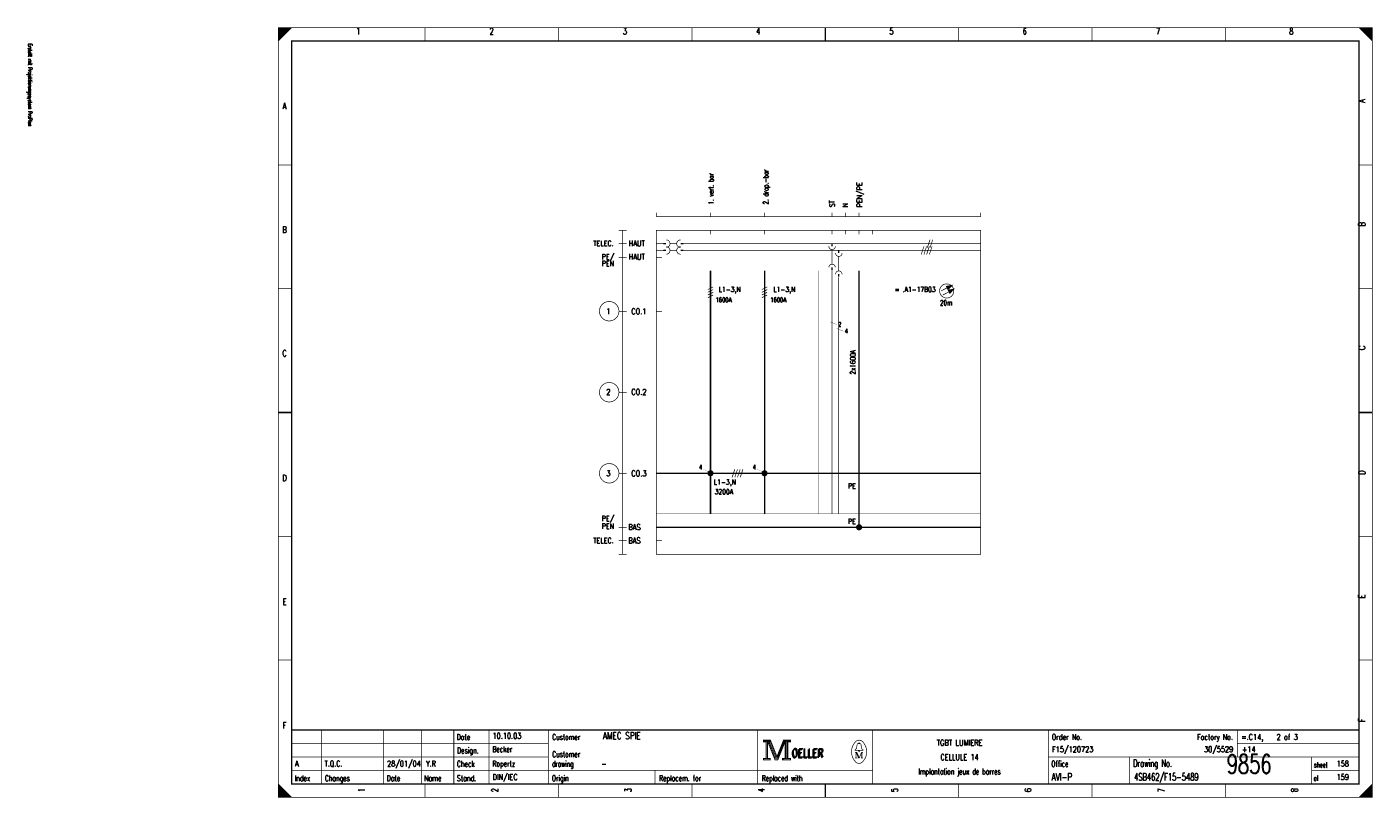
# Model space of a CAD drawing. Header units: centimetres. Extents: x 0 to 491, y -1040 to 69.
# Tile 137 of 181: x 391 to 441, y -600 to -571. Entities that reach past the tile are written whole.
import ezdxf
from ezdxf.enums import TextEntityAlignment as Align

# ---------------------------------------------------------------- set-up
doc = ezdxf.new("R2010")
doc.units = ezdxf.units.CM
doc.header["$MEASUREMENT"] = 0
doc.linetypes.add('GESTRICHELT', pattern=[3.75, 3, -0.75])
doc.linetypes.add('STRICH-PUNKT', pattern=[4.7, 3, -0.75, 0.2, -0.75])
doc.layers.get('0').update_dxf_attribs({"color": 9, "linetype": 'CONTINUOUS'})
doc.layers.add('1', color=7, linetype='CONTINUOUS')
doc.styles.get("Standard").update_dxf_attribs({"font": 'romans.shx', "bigfont": 'TXT.shx'})

msp = doc.modelspace()

# ---------------------------------------------------------------- linework, layer by layer
at = {"color": 0, "const_width": 0.025, "flags": 128}
for points in [[(400, -585.75), (400, -571.5), (440.5, -571.5), (440.5, -600), (400, -600), (400, -585.75)], [(400, -571.5), (400.5, -571.5), (400, -572), (400, -571.5)], [(400.025, -571.5), (400.025, -571.975), (400.05, -571.95), (400.05, -571.5), (400.075, -571.5), (400.075, -571.925), (400.1, -571.9), (400.1, -571.5), (400.125, -571.5), (400.125, -571.875), (400.15, -571.85), (400.15, -571.5), (400.175, -571.5), (400.175, -571.825), (400.2, -571.8)], [(400.2, -571.8), (400.2, -571.5), (400.225, -571.5), (400.225, -571.775), (400.25, -571.75), (400.25, -571.5), (400.275, -571.5), (400.275, -571.725), (400.3, -571.7), (400.3, -571.5), (400.325, -571.5), (400.325, -571.675), (400.35, -571.65), (400.35, -571.5), (400.375, -571.5)], [(400.375, -571.5), (400.375, -571.625), (400.4, -571.6), (400.4, -571.5), (400.425, -571.5), (400.425, -571.575), (400.45, -571.55), (400.45, -571.5), (400.475, -571.5), (400.475, -571.525)], [(440, -571.5), (440.5, -572), (440.475, -571.975), (440.475, -571.5), (440.45, -571.5), (440.45, -571.95), (440.425, -571.925), (440.425, -571.5), (440.4, -571.5), (440.4, -571.9), (440.375, -571.875), (440.375, -571.5), (440.35, -571.5), (440.35, -571.85), (440.325, -571.825)], [(440.15, -571.65), (440.15, -571.5), (440.125, -571.5), (440.125, -571.625), (440.1, -571.6), (440.1, -571.5), (440.075, -571.5), (440.075, -571.575), (440.05, -571.55), (440.05, -571.5), (440.025, -571.5), (440.025, -571.525)], [(440.325, -571.825), (440.325, -571.5), (440.3, -571.5), (440.3, -571.8), (440.275, -571.775), (440.275, -571.5), (440.25, -571.5), (440.25, -571.75), (440.225, -571.725), (440.225, -571.5), (440.2, -571.5), (440.2, -571.7), (440.175, -571.675), (440.175, -571.5), (440.15, -571.5)], [(417.95, -597.88), (417.95, -597.95), (418.05, -597.95), (418.05, -598.55), (417.95, -598.55), (417.95, -598.62), (418.22, -598.62), (418.22, -598.55), (418.12, -598.55), (418.12, -597.95), (418.22, -597.95), (418.22, -597.88), (417.95, -597.88)], [(418.07, -597.93), (418.07, -598.57), (418.1, -598.57), (418.1, -597.93)], [(418.22, -597.88), (418.46, -598.48), (418.7, -597.88)], [(418.7, -597.88), (418.7, -597.95), (418.8, -597.95), (418.8, -598.55), (418.7, -598.55), (418.7, -598.62), (418.97, -598.62), (418.97, -598.55), (418.87, -598.55), (418.87, -597.95), (418.97, -597.95), (418.97, -597.88), (418.7, -597.88)], [(418.78, -597.93), (418.78, -598.57), (418.83, -598.57), (418.83, -597.93), (418.85, -597.93), (418.85, -598.57)], [(418.12, -597.95), (418.39, -598.62), (418.49, -598.62), (418.76, -597.95)], [(418.18, -597.95), (418.42, -598.54), (418.46, -598.54)], [(418.22, -597.95), (418.44, -598.51), (418.47, -598.51)], [(418.46, -598.58), (418.49, -598.58), (418.74, -597.95)], [(418.46, -598.54), (418.48, -598.54), (418.72, -597.95)], [(418.76, -597.95), (418.76, -598.55), (418.66, -598.55), (418.66, -598.62), (418.71, -598.62)], [(421.48, -598.26), (421.35, -598.26), (421.35, -598.24), (421.4, -598.2), (421.43, -598.04)], [(421.39, -598.33), (421.39, -598.54), (421.35, -598.54)], [(421.39, -598.33), (421.48, -598.54), (421.51, -598.54)], [(421.48, -598.01), (421.48, -597.98), (421.52, -597.98), (421.52, -598.01)], [(421.52, -598.26), (421.65, -598.26), (421.65, -598.24), (421.6, -598.2), (421.57, -598.04)], [(400, -599.5), (400, -600), (400.5, -600), (400, -599.5), (400.025, -599.525), (400.025, -600), (400.05, -600), (400.05, -599.55), (400.075, -599.575), (400.075, -600), (400.1, -600), (400.1, -599.6), (400.125, -599.625), (400.125, -600), (400.15, -600)], [(400.15, -600), (400.15, -599.65), (400.175, -599.675), (400.175, -600), (400.2, -600), (400.2, -599.7), (400.225, -599.725), (400.225, -600), (400.25, -600), (400.25, -599.75), (400.275, -599.775), (400.275, -600), (400.3, -600), (400.3, -599.8), (400.325, -599.825)], [(400.325, -599.825), (400.325, -600), (400.35, -600), (400.35, -599.85), (400.375, -599.875), (400.375, -600), (400.4, -600), (400.4, -599.9), (400.425, -599.925), (400.425, -600), (400.45, -600), (400.45, -599.95), (400.475, -599.975)], [(440.125, -599.875), (440.125, -600), (440.1, -600), (440.1, -599.9), (440.075, -599.925), (440.075, -600), (440.05, -600), (440.05, -599.95), (440.025, -599.975), (440.025, -600)], [(440.3, -600), (440.3, -599.7), (440.275, -599.725), (440.275, -600), (440.25, -600), (440.25, -599.75), (440.225, -599.775), (440.225, -600), (440.2, -600), (440.2, -599.8), (440.175, -599.825), (440.175, -600), (440.15, -600), (440.15, -599.85), (440.125, -599.875)], [(440.475, -599.525), (440.475, -600), (440.45, -600), (440.45, -599.55), (440.425, -599.575), (440.425, -600), (440.4, -600), (440.4, -599.6), (440.375, -599.625), (440.375, -600), (440.35, -600), (440.35, -599.65), (440.325, -599.675), (440.325, -600), (440.3, -600)]]:
    msp.add_lwpolyline(points, dxfattribs=at)
at = {"color": 0, "flags": 128}
for points, const_width in [([(400, -571.5), (440.5, -571.5), (440.5, -600), (400, -600)], 0.025), ([(400.5, -572), (440, -572), (440, -599.5), (400.5, -599.5)], 0.05), ([(400.5, -572), (440, -572), (440, -599.5), (400.5, -599.5)], 0.025), ([(417.97, -597.9), (418.2, -597.9), (418.2, -597.93), (417.97, -597.93)], 0.025), ([(418.72, -597.9), (418.95, -597.9), (418.95, -597.93), (418.72, -597.93)], 0.025), ([(421.48, -598.26), (421.52, -598.26), (421.52, -598.29), (421.48, -598.29)], 0.025), ([(417.97, -598.57), (418.2, -598.57), (418.2, -598.6), (417.97, -598.6)], 0.025), ([(418.68, -598.57), (418.95, -598.57), (418.95, -598.6), (418.68, -598.6)], 0.025)]:
    msp.add_lwpolyline(points, close=True, dxfattribs=dict(at, const_width=const_width))
at = {"color": 0}
for points, const_width in [([(405.437, -571.5), (405.437, -572)], 0.025), ([(410.375, -571.5), (410.375, -572)], 0.025), ([(415.312, -571.5), (415.312, -572)], 0.025), ([(420.25, -572), (420.25, -571.5)], 0.05), ([(420.25, -571.5), (420.25, -572)], 0.025), ([(425.187, -571.5), (425.187, -572)], 0.025), ([(430.125, -571.5), (430.125, -572)], 0.025), ([(435.062, -571.5), (435.062, -572)], 0.025), ([(400, -576.583), (400.5, -576.583)], 0.025), ([(440.5, -576.583), (440, -576.583)], 0.025), ([(400, -581.167), (400.5, -581.167)], 0.025), ([(440.5, -581.167), (440, -581.167)], 0.025), ([(400.5, -585.75), (400, -585.75)], 0.05), ([(400, -585.75), (400.5, -585.75)], 0.025), ([(440, -585.75), (440.5, -585.75)], 0.05), ([(440.5, -585.75), (440, -585.75)], 0.025), ([(400, -590.333), (400.5, -590.333)], 0.025), ([(440.5, -590.333), (440, -590.333)], 0.025), ([(400, -594.917), (400.5, -594.917)], 0.025), ([(440.5, -594.917), (440, -594.917)], 0.025), ([(440, -597.5), (400.5, -597.5)], 0.05), ([(401.6, -599.5), (401.6, -597.5)], 0.025), ([(403.9, -599.5), (403.9, -597.5)], 0.025), ([(405.3, -599.5), (405.3, -597.5)], 0.025), ([(406.5, -597.5), (406.5, -599.5)], 0.025), ([(407.8, -597.5), (407.8, -599.5)], 0.025), ([(410, -597.5), (410, -599.5)], 0.025), ([(417.75, -597.5), (417.75, -599.5)], 0.025), ([(422, -597.5), (422, -599.5)], 0.025), ([(428.5, -597.5), (428.5, -599.5)], 0.025), ([(435.5, -597.5), (435.5, -598.5)], 0.025), ([(400.5, -598), (410, -598)], 0.025), ([(418.15, -597.95), (418.4, -598.58)], 0.025), ([(418.47, -598.51), (418.7, -597.94)], 0.025), ([(421.35, -598.33), (421.42, -598.33)], 0.025), ([(421.42, -598.33), (421.51, -598.54)], 0.025), ([(421.46, -598.01), (421.55, -598.01)], 0.025), ([(421.51, -598.54), (421.59, -598.33)], 0.025), ([(421.59, -598.54), (421.59, -598.33)], 0.025), ([(421.59, -598.33), (421.65, -598.33)], 0.025), ([(421.61, -598.33), (421.61, -598.54)], 0.025), ([(435.5, -598), (440, -598)], 0.025), ([(400.5, -598.5), (410, -598.5)], 0.025), ([(418.4, -598.58), (418.46, -598.58)], 0.025), ([(421.39, -598.54), (421.43, -598.54)], 0.025), ([(421.65, -598.54), (421.57, -598.54)], 0.025), ([(428.5, -598.5), (440, -598.5)], 0.025), ([(431.5, -598.5), (431.5, -599.5)], 0.025), ([(438.25, -598.5), (438.25, -599.5)], 0.025), ([(400.5, -599), (422, -599)], 0.025), ([(413.95, -599), (413.95, -599.5)], 0.025), ([(438.25, -599), (440, -599)], 0.025), ([(405.437, -600), (405.437, -599.5)], 0.025), ([(410.375, -600), (410.375, -599.5)], 0.025), ([(415.312, -600), (415.312, -599.5)], 0.025), ([(420.25, -599.5), (420.25, -600)], 0.05), ([(420.25, -600), (420.25, -599.5)], 0.025), ([(425.187, -600), (425.187, -599.5)], 0.025), ([(430.125, -600), (430.125, -599.5)], 0.025), ([(435.062, -600), (435.062, -599.5)], 0.025), ([(440.5, -599.5), (440, -600)], 0.025), ([(400.475, -600), (400.475, -599.975)], 0.025)]:
    msp.add_lwpolyline(points, dxfattribs=dict(at, const_width=const_width))
at = {"color": 0, "const_width": 0.025, "flags": 128}
for points in [[(421.649, -597.96, 0.530775), (421.351, -597.959, 0.530775)], [(421.35, -597.961, 0.373815), (421.349, -598.657, 0.373815)], [(421.46, -598.01, 0.414214), (421.43, -598.04, 0.414214)], [(421.57, -598.04, 0.414214), (421.54, -598.01, 0.414214)], [(421.65, -598.66, 0.378582), (421.646, -597.956, 0.378582)], [(421.35, -598.66, 0.532213), (421.649, -598.661, 0.532213)]]:
    msp.add_lwpolyline(points, format="xyb", dxfattribs=at)
at = {"layer": '1', "color": 0}
for points, const_width in [([(414, -578.35), (414, -578.5)], 0.025), ([(414, -578.5), (426, -578.5)], 0.025), ([(416, -578.35), (416, -578.5)], 0.025), ([(418, -578.35), (418, -578.5)], 0.025), ([(420.5, -578.5), (420.5, -578.35)], 0.025), ([(421, -578.5), (421, -578.35)], 0.025), ([(421.5, -578.5), (421.5, -578.35)], 0.025), ([(421.5, -578.5), (421.5, -578.35)], 0.025), ([(426, -578.35), (426, -578.5)], 0.025), ([(412.6, -579), (412.9, -579)], 0.025), ([(412.75, -579), (412.75, -591)], 0.025), ([(414.25, -579.5), (414.35, -579.5)], 0.05), ([(415, -579.5), (414.9, -579.5)], 0.05), ([(416, -579), (416, -579.15)], 0.025), ([(418, -579), (418, -579.15)], 0.025), ([(420.5, -579.5), (420.5, -579.6)], 0.05), ([(420.5, -579), (420.5, -579.15)], 0.025), ([(421, -579), (421, -579.15)], 0.025), ([(421.5, -579), (421.5, -579.15)], 0.025), ([(422, -579), (422, -579.15)], 0.025), ([(424.125, -579.35), (424.025, -579.65)], 0.025), ([(424.225, -579.35), (424.125, -579.65)], 0.025), ([(412.6, -579.5), (412.9, -579.5)], 0.025), ([(414.25, -579.5), (414, -579.5)], 0.025), ([(414, -579.5), (414.2, -579.5)], 0.025), ([(414.25, -579.75), (414, -579.75)], 0.025), ([(414.25, -579.75), (414.35, -579.75)], 0.05), ([(414.75, -579.5), (414.5, -579.5)], 0.025), ([(414.75, -579.75), (414.5, -579.75)], 0.025), ([(415, -579.75), (414.9, -579.75)], 0.05), ([(415, -579.5), (418, -579.5)], 0.025), ([(415, -579.75), (418, -579.75)], 0.025), ([(418, -579.5), (420, -579.5)], 0.025), ([(418, -579.75), (420, -579.75)], 0.025), ([(420, -579.5), (422, -579.5)], 0.025), ([(420, -579.75), (422, -579.75)], 0.025), ([(420.5, -580.26), (420.5, -579.72)], 0.025), ([(420.75, -579.75), (420.75, -579.85)], 0.05), ([(420.75, -580.51), (420.75, -579.97)], 0.025), ([(422, -579.5), (424, -579.5)], 0.025), ([(422, -579.75), (424, -579.75)], 0.025), ([(423.9, -579.6), (423.8, -579.9)], 0.025), ([(424, -579.6), (423.9, -579.9)], 0.025), ([(424, -579.5), (426, -579.5)], 0.025), ([(424.1, -579.6), (424, -579.9)], 0.025), ([(424, -579.75), (426, -579.75)], 0.025), ([(424.2, -579.6), (424.1, -579.9)], 0.025), ([(412.6, -580), (412.9, -580)], 0.025), ([(414, -580), (414.2, -580)], 0.025), ([(416, -580.5), (416, -589.5)], 0.05), ([(418, -580.5), (418, -589.5)], 0.05), ([(420.5, -580.47), (420.5, -580.37)], 0.05), ([(420.5, -580.44), (420.5, -589.5)], 0.025), ([(420.75, -580.72), (420.75, -580.62)], 0.05), ([(420.75, -580.75), (420.75, -589.5)], 0.025), ([(416.1, -581.1), (415.9, -581.2)], 0.025), ([(416.1, -581.2), (415.9, -581.3)], 0.025), ([(416.1, -581.3), (415.9, -581.4)], 0.025), ([(416.1, -581.4), (415.9, -581.5)], 0.025), ([(418.1, -581.1), (417.9, -581.2)], 0.025), ([(418.1, -581.2), (417.9, -581.3)], 0.025), ([(418.1, -581.3), (417.9, -581.4)], 0.025), ([(418.1, -581.4), (417.9, -581.5)], 0.025), ([(424.533, -581.25), (424.91, -581.061)], 0.025), ([(424.595, -581.404), (424.98, -581.201)], 0.025), ([(424.751, -581.082), (424.909, -581.062)], 0.05), ([(424.767, -581.117), (424.909, -581.062)], 0.05), ([(424.909, -581.062), (424.783, -581.164)], 0.05), ([(424.909, -581.062), (424.791, -581.141)], 0.05), ([(424.821, -581.222), (424.979, -581.201)], 0.05), ([(424.837, -581.257), (424.979, -581.201)], 0.05), ([(424.979, -581.201), (424.852, -581.304)], 0.05), ([(424.979, -581.201), (424.861, -581.281)], 0.05), ([(412.6, -582), (412.9, -582)], 0.025), ([(414, -582), (414.2, -582)], 0.025), ([(420.42, -582.39), (420.67, -582.49)], 0.01), ([(420.67, -582.64), (420.92, -582.74)], 0.01), ([(412.6, -585), (412.9, -585)], 0.025), ([(415.733, -587.85), (415.932, -587.95)], 0.01), ([(416.9, -587.85), (416.8, -588.15)], 0.025), ([(417, -587.85), (416.9, -588.15)], 0.025), ([(417.1, -587.85), (417, -588.15)], 0.025), ([(417.2, -587.85), (417.1, -588.15)], 0.025), ([(417.733, -587.85), (417.932, -587.95)], 0.01), ([(412.6, -588), (412.9, -588)], 0.025), ([(414, -588), (418, -588)], 0.05), ([(414, -588), (414.2, -588)], 0.025), ([(418, -588), (420, -588)], 0.05), ([(420, -588), (422, -588)], 0.05), ([(422, -588), (424, -588)], 0.05), ([(424, -588), (426, -588)], 0.05), ([(412.6, -590), (412.9, -590)], 0.025), ([(414, -590), (414.2, -590)], 0.025), ([(412.6, -590.5), (412.9, -590.5)], 0.025), ([(414, -590.5), (414.2, -590.5)], 0.025), ([(412.6, -591), (412.9, -591)], 0.025)]:
    msp.add_lwpolyline(points, dxfattribs=dict(at, const_width=const_width))
at = {"layer": '1', "color": 0, "const_width": 0.025, "flags": 128}
msp.add_lwpolyline([(414, -579), (426, -579), (426, -591), (414, -591)], close=True, dxfattribs=at)
for points in [[(414.36, -579.64, 1), (414.36, -579.36, 1)], [(414.89, -579.36, 1), (414.89, -579.64, 1)], [(414.36, -579.89, 1), (414.36, -579.61, 1)], [(414.89, -579.61, 1), (414.89, -579.89, 1)], [(420.38, -579.6, 1), (420.62, -579.6, 1)], [(420.63, -579.85, 1), (420.87, -579.85, 1)], [(420.62, -580.38, 1), (420.38, -580.38, 1)], [(420.87, -580.63, 1), (420.63, -580.63, 1)]]:
    msp.add_lwpolyline(points, format="xyb", dxfattribs=at)
at = {"layer": '1', "color": 0, "linetype": 'STRICH-PUNKT', "const_width": 0.05}
for points in [[(421.5, -580.5), (421.5, -590)], [(414, -590), (418, -590)], [(418, -590), (420, -590)], [(420, -590), (422, -590)], [(422, -590), (424, -590)], [(424, -590), (426, -590)]]:
    msp.add_lwpolyline(points, dxfattribs=at)
at = {"layer": '1', "color": 0, "linetype": 'GESTRICHELT', "const_width": 0.01}
for points in [[(414, -580.5), (424, -580.5)], [(420, -580.5), (420, -589.5)], [(424, -580.5), (426, -580.5)], [(414, -589.5), (424, -589.5)], [(424, -589.5), (426, -589.5)]]:
    msp.add_lwpolyline(points, dxfattribs=at)
at = {"layer": '1', "color": 0, "const_width": 0.025, "flags": 128}
for points in [[(425.005, -581.25, 1), (424.48, -581.25, 1)], [(412.61, -582, 1), (411.89, -582, 1)], [(412.61, -585, 1), (411.89, -585, 1)], [(412.61, -588, 1), (411.89, -588, 1)], [(416.1, -588, 1), (415.9, -588, 1)], [(416.075, -588, 1), (415.925, -588, 1)], [(416.05, -588, 1), (415.95, -588, 1)], [(418.1, -588, 1), (417.9, -588, 1)], [(418.075, -588, 1), (417.925, -588, 1)], [(418.05, -588, 1), (417.95, -588, 1)], [(416.025, -588, 1), (415.975, -588, 1)], [(418.025, -588, 1), (417.975, -588, 1)], [(421.6, -590, 1), (421.4, -590, 1)], [(421.575, -590, 1), (421.425, -590, 1)], [(421.55, -590, 1), (421.45, -590, 1)], [(421.525, -590, 1), (421.475, -590, 1)]]:
    msp.add_lwpolyline(points, format="xyb", close=True, dxfattribs=at)
at = {"layer": '1', "color": 0, "const_width": 0.05, "flags": 128}
for points in [[(424.759, -581.077), (424.744, -581.085), (424.751, -581.101)], [(424.909, -581.062), (424.751, -581.101), (424.791, -581.18), (424.909, -581.062)], [(424.829, -581.217), (424.814, -581.225), (424.821, -581.241)], [(424.979, -581.201), (424.821, -581.241), (424.861, -581.32), (424.979, -581.201)]]:
    msp.add_lwpolyline(points, dxfattribs=at)

# ---------------------------------------------------------------- texts
at = {"color": 0}
for s, height, width, p in [('2', 0.238, 0.672, (407.899, -571.514)), ('3', 0.238, 0.672, (412.832, -571.514)), ('6', 0.238, 0.672, (427.632, -571.514)), ('8', 0.238, 0.672, (437.499, -571.514)), ('1', 0.238, 0.672, (402.965, -571.514)), ('4', 0.238, 0.672, (417.766, -571.514)), ('5', 0.238, 0.672, (422.699, -571.514)), ('7', 0.238, 0.672, (432.566, -571.514)), ('A', 0.238, 0.76, (400.233, -574.283)), ('B', 0.238, 0.76, (400.233, -578.861)), ('C', 0.238, 0.76, (400.233, -583.439)), ('D', 0.238, 0.76, (400.233, -588.053)), ('E', 0.238, 0.76, (400.233, -592.632)), ('F', 0.238, 0.76, (400.233, -597.21)), ('TGBT LUMIERE', 0.21431, 0.754667, (425.219, -597.87)), ('CELLULE 14', 0.2143, 0.736, (425.219, -598.403)), ('Implantation jeux de barres', 0.21431, 0.616593, (425.219, -598.935))]:
    msp.add_text(s, height=height, dxfattribs=dict(at, width=width)).set_placement(p, align=Align.TOP_CENTER)
at = {"color": 0, "width": 0.622634}
msp.add_text('Erstellt mit Projektierungssystem ProPlan', height=0.14288, rotation=270, dxfattribs=at).set_placement((390.702, -572.094), align=Align.BOTTOM_LEFT)
at = {"color": 0, "width": 0.76}
for s, p in [('A', (439.991, -574.283)), ('B', (439.991, -578.861)), ('C', (439.992, -583.439)), ('D', (439.992, -588.053)), ('E', (439.991, -592.632)), ('F', (439.991, -597.21))]:
    msp.add_text(s, height=0.238, rotation=90, dxfattribs=at).set_placement(p, align=Align.TOP_LEFT)
at = {"color": 0}
for s, height, width, p in [('Date', 0.2143, 0.64, (406.605, -597.658)), ('Customer', 0.2143, 0.62, (410.14, -597.658)), ('Order No.', 0.2143, 0.656889, (428.633, -597.658)), ('=.C14,    2 of 3', 0.21431, 0.682, (435.643, -597.658)), ('Design.', 0.2143, 0.636571, (406.619, -598.154)), ('Customer', 0.2143, 0.62, (410.14, -598.296)), ('OELLER', 0.3096, 0.76, (418.996, -598.225)), ('OELLER', 0.3096, 0.76, (418.996, -598.225)), ('OELLER', 0.3096, 0.76, (419.032, -598.19)), ('Check', 0.2143, 0.632, (406.612, -598.651)), ('drawing', 0.2143, 0.6, (410.133, -598.651)), ('Office', 0.2143, 0.626667, (428.615, -598.651)), ('Drawing No.', 0.26194, 0.646545, (431.643, -598.602)), ('sheet', 0.1905, 0.6, (438.338, -598.701)), ('Index', 0.2143, 0.632, (400.609, -599.184)), ('Changes', 0.2143, 0.622857, (401.726, -599.184)), ('Date', 0.2143, 0.64, (404.015, -599.184)), ('Name', 0.2143, 0.64, (405.404, -599.184)), ('Stand.', 0.2143, 0.642667, (406.612, -599.184)), ('Origin', 0.2143, 0.626667, (410.127, -599.184)), ('Replacem. for', 0.21431, 0.627077, (414.097, -599.184)), ('Replaced with', 0.21431, 0.619692, (417.895, -599.184)), ('of', 0.1905, 0.6, (438.323, -599.198))]:
    msp.add_text(s, height=height, dxfattribs=dict(at, width=width)).set_placement(p, align=Align.TOP_LEFT)
for s, height, width, p in [('10.10.03', 0.2143, 0.678, (407.934, -597.892)), ('AMEC SPIE', 0.2619, 0.752889, (412.016, -597.923)), ('Becker', 0.2143, 0.626667, (407.927, -598.389)), ('F15/120723', 0.2143, 0.6832, (428.639, -598.389)), ('9856', 0.7, 0.6928, (435.108, -599.322)), ('+14', 0.2143, 0.68, (435.67, -598.389)), ('A', 0.214, 0.76, (400.621, -598.921)), ('T.Q.C.', 0.2143, 0.728, (401.716, -598.921)), ('28/01/04', 0.2143, 0.678, (404.029, -598.921)), ('Y.R', 0.2143, 0.738667, (405.467, -598.921)), ('Ropertz', 0.2143, 0.622857, (407.932, -598.921)), ('-', 0.214, 0.696, (411.965, -598.921)), ('158', 0.2143, 0.672, (439.177, -598.921)), ('DIN/IEC', 0.2143, 0.750857, (407.935, -599.418)), ('AVI-P', 0.2619, 0.7472, (428.624, -599.449)), ('4SB462/F15-5489', 0.26194, 0.6928, (431.679, -599.449)), ('159', 0.2143, 0.672, (439.177, -599.418))]:
    msp.add_text(s, height=height, dxfattribs=dict(at, width=width)).set_placement(p, align=Align.BOTTOM_LEFT)
at = {"color": 0, "width": 0.646545}
msp.add_text('Factory No.', height=0.21431, dxfattribs=at).set_placement((435.335, -597.658), align=Align.TOP_RIGHT)
at = {"color": 0, "width": 0.675429}
msp.add_text('30/5529', height=0.2143, dxfattribs=at).set_placement((435.346, -598.389), align=Align.BOTTOM_RIGHT)
at = {"color": 0, "width": 0.672}
for s, p in [('1', (402.965, -599.73)), ('2', (407.899, -599.73)), ('3', (412.832, -599.73)), ('4', (417.766, -599.73)), ('5', (422.699, -599.73)), ('6', (427.632, -599.73)), ('7', (432.566, -599.73)), ('8', (437.499, -599.73))]:
    msp.add_text(s, height=0.238, rotation=90, dxfattribs=at).set_placement(p, align=Align.TOP_CENTER)
at = {"layer": '1', "color": 0}
for s, height, width, p in [('1. vert. bar', 0.1905, 0.638, (415.925, -578.045)), ('2. drop.-bar', 0.1905, 0.638, (417.952, -578.045)), ('PEN/PE', 0.1905, 0.749333, (421.419, -578.151)), ('ST', 0.1905, 0.76, (420.404, -578.151)), ('N', 0.191, 0.76, (420.895, -578.151))]:
    msp.add_text(s, height=height, rotation=90, dxfattribs=dict(at, width=width)).set_placement(p, align=Align.TOP_LEFT)
for s, height, width, p in [('TELEC.', 0.1905, 0.749333, (412.419, -579.393)), ('PE/', 0.1905, 0.738667, (412.431, -579.89)), ('PEN', 0.1905, 0.76, (412.428, -580.139)), ('= .A1-17B03', 0.1905, 0.696727, (424.332, -581.097)), ('1', 0.214, 0.672, (412.296, -581.899)), ('2', 0.214, 0.672, (412.296, -584.88)), ('3', 0.214, 0.672, (412.296, -587.897)), ('PE', 0.1905, 0.76, (421.377, -588.373)), ('PEN', 0.1905, 0.76, (412.428, -589.864)), ('PE/', 0.1905, 0.738667, (412.431, -589.58)), ('PE', 0.1905, 0.76, (421.377, -589.686)), ('TELEC.', 0.1905, 0.749333, (412.419, -590.396))]:
    msp.add_text(s, height=height, dxfattribs=dict(at, width=width)).set_placement(p, align=Align.TOP_RIGHT)
for s, height, width, p in [('HAUT', 0.2143, 0.76, (412.966, -579.379)), ('HAUT', 0.2143, 0.76, (412.966, -579.876)), ('L1-3,N', 0.1905, 0.709333, (416.301, -581.097)), ('L1-3,N', 0.1905, 0.709333, (418.324, -581.097)), ('CO.1', 0.2143, 0.722, (413.068, -581.899)), ('CO.2', 0.2143, 0.722, (413.068, -584.88)), ('CO.3', 0.2143, 0.722, (413.068, -587.897)), ('L1-3,N', 0.1905, 0.709333, (416.124, -588.231)), ('3200A', 0.1905, 0.6896, (416.159, -588.586)), ('BAS', 0.2143, 0.76, (412.957, -589.885)), ('BAS', 0.2143, 0.76, (412.957, -590.382))]:
    msp.add_text(s, height=height, dxfattribs=dict(at, width=width)).set_placement(p, align=Align.TOP_LEFT)
at = {"layer": '1', "color": 0, "width": 0.6896}
for p in [(416.188, -581.713), (418.211, -581.713)]:
    msp.add_text('1600A', height=0.1667, dxfattribs=at).set_placement(p, align=Align.BOTTOM_LEFT)
at = {"layer": '1', "color": 0}
for s, height, width, p in [('20m', 0.1905, 0.648, (424.722, -581.594)), ('2', 0.167, 0.672, (420.782, -582.403)), ('4', 0.167, 0.672, (421.031, -582.652)), ('4', 0.167, 0.672, (415.636, -587.691)), ('4', 0.167, 0.672, (417.624, -587.691))]:
    msp.add_text(s, height=height, dxfattribs=dict(at, width=width)).set_placement(p, align=Align.TOP_CENTER)
at = {"layer": '1', "color": 0, "width": 0.674286}
msp.add_text('2x1600A', height=0.1905, rotation=90, dxfattribs=at).set_placement((421.421, -584.343), align=Align.BOTTOM_LEFT)

doc.saveas('drawing.dxf')
